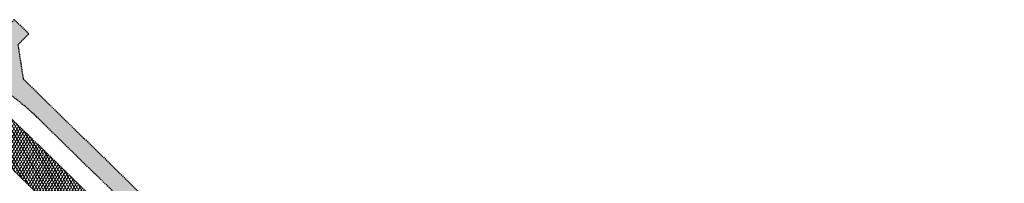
# Model space of a CAD drawing. Header units: metres. Extents: x 101723 to 104407, y 400975 to 405689.
# Tile 24 of 48: x 103787 to 103981, y 402929 to 402961. Entities that reach past the tile are written whole.
import ezdxf

# ---------------------------------------------------------------- set-up
doc = ezdxf.new("R2010")
doc.units = ezdxf.units.M
doc.linetypes.add('HIDDEN', pattern=[0.375, 0.25, -0.125])
doc.layers.add('_hulplijn voor arcering', color=1, linetype='HIDDEN', plot=False)
doc.layers.add('B-WE-VH-OPENVERHARDING_BETONSTRAATSTEEN_INRIT-V', color=7, linetype='Continuous', lineweight=18, true_color=0xd7c1cc)
doc.layers.add('N-WE-VH-GESLOTENVERHARDING_ASFALT-V', color=253, linetype='Continuous', lineweight=18)

msp = doc.modelspace()

# ---------------------------------------------------------------- hatches: boundary and pattern name
at = {"layer": 'B-WE-VH-OPENVERHARDING_BETONSTRAATSTEEN_INRIT-V'}
h = msp.add_hatch(color=256, dxfattribs=at)
h.dxf.hatch_style = 1
edge = h.paths.add_edge_path()
edge.add_line((103785.983, 402961.076), (103788.8457988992, 402958.2823675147))
edge.add_line((103788.8457988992, 402958.2823675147), (103786.707889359, 402956.0915263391))
edge.add_line((103786.707889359, 402956.0915263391), (103787.7488577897, 402949.387383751))
edge.add_line((103787.7488577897, 402949.387383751), (103815.6955796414, 402921.9827437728))
edge.add_line((103815.6955796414, 402921.9827437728), (103819.2353685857, 402918.4511874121))
edge.add_line((103819.2353685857, 402918.4511874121), (103822.3036684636, 402915.1214483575))
edge.add_arc((103748.2052719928, 402850.0920655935), 98.58698180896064, 33.86428979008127, 41.27046357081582, ccw=False)
edge.add_line((103830.0679330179, 402905.0274613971), (103843.2025976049, 402885.1352498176))
edge.add_line((103843.2025976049, 402885.1352498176), (103830.8745268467, 402897.1654692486))
edge.add_arc((103744.3865054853, 402846.9676390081), 99.99999999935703, 30.13096997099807, 45.57866019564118)
edge.add_line((103814.3794452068, 402918.3888430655), (103790.7726433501, 402941.523561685))
edge.add_arc((103755.7761734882, 402905.8129596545), 50.00000000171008, 45.57866019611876, 56.04370242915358)
edge.add_line((103783.704193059, 402947.2861524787), (103781.6598023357, 402945.1911455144))
edge.add_line((103781.6598023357, 402945.1911455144), (103768.841531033, 402957.6930756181))
edge.add_arc((103755.7761734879, 402905.8129596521), 53.50000000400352, 64.20208641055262, 75.86471266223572, ccw=False)
edge.add_line((103779.0592833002, 402953.9808618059), (103785.983, 402961.076))
at = {"layer": 'N-WE-VH-GESLOTENVERHARDING_ASFALT-V'}
h = msp.add_hatch(dxfattribs=at)
h.set_pattern_fill('AVH-ASFALT-SO', color=256, scale=0.5, pattern_type=2)
h.set_pattern_definition([(59.99999999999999, (0, 0), (-0.4330127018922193, 0.2500000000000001), []), (120, (0, 0), (-0.4330127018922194, -0.2499999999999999), [])])
edge = h.paths.add_edge_path()
edge.add_line((104199.6381269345, 402630.2972568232), (104200.4107659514, 402634.1477486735))
edge.add_arc((104298.7798370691, 403124.3757831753), 499.9999999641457, 253.40544302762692, 258.653721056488, ccw=False)
edge.add_arc((104583.3775733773, 404079.3712694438), 1496.500000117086, 251.9705608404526, 253.4054430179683, ccw=False)
edge.add_arc((104502.4760494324, 403830.8220098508), 1235.115626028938, 251.8546855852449, 251.9706385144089, ccw=False)
edge.add_arc((104359.9926061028, 403396.0580613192), 777.5992628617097, 251.7092306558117, 251.8546855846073, ccw=False)
edge.add_arc((104324.3330444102, 403288.1752089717), 663.9756994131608, 251.503882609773, 251.7092306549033, ccw=False)
edge.add_arc((104273.8629957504, 403137.3021470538), 504.8848240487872, 251.2698244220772, 251.5038822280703, ccw=False)
edge.add_arc((104256.9673455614, 403087.4760656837), 452.2720748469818, 250.97449232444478, 251.2699682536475, ccw=False)
edge.add_arc((104230.8569577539, 403011.7602074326), 372.1806050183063, 250.64973586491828, 250.9747276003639, ccw=False)
edge.add_arc((104220.9591810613, 402983.5782004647), 342.3110302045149, 250.2632381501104, 250.6498644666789, ccw=False)
edge.add_arc((104204.7124947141, 402938.2945360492), 294.201103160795, 249.84826369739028, 250.2632381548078, ccw=False)
edge.add_arc((104198.1085204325, 402920.2986956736), 275.0317853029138, 249.3733965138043, 249.84826369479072, ccw=False)
edge.add_arc((104186.8124583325, 402890.2883237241), 242.9658619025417, 248.8713716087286, 249.3733963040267, ccw=False)
edge.add_arc((104184.4814603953, 402884.2572526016), 236.4999999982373, 229.3167791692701, 248.87144808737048, ccw=False)
edge.add_arc((104189.4479485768, 402890.0351656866), 244.1190737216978, 228.7246416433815, 229.3168428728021, ccw=False)
edge.add_arc((104215.5450817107, 402919.7666877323), 283.6794549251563, 228.1729046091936, 228.7246416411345, ccw=False)
edge.add_arc((104231.8896859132, 402938.0297437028), 308.188336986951, 227.7060500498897, 228.1729046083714, ccw=False)
edge.add_arc((104275.9362590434, 402986.4465678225), 373.6428208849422, 227.2801272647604, 227.7060503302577, ccw=False)
edge.add_arc((104305.010385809, 403017.9336404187), 416.5000324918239, 226.9421064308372, 227.2802823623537, ccw=False)
edge.add_arc((104392.7908009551, 403111.8761314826), 545.071385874, 226.6433853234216, 226.9421070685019, ccw=False)
edge.add_arc((104455.5580499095, 403178.3551778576), 636.4999981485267, 226.4328106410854, 226.6436191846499, ccw=False)
edge.add_arc((104703.6717359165, 403439.1991558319), 996.4999731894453, 226.2630453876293, 226.432810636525, ccw=False)
edge.add_arc((104841.9414398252, 403583.7034239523), 1196.499959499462, 226.1781627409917, 226.2630453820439, ccw=False)
edge.add_arc((107334.6460506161, 406181.0894002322), 4796.498596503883, 226.1357214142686, 226.1781627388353, ccw=False)
edge.add_line((104010.9005419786, 402722.8941223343), (103929.1088875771, 402801.5058322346))
edge.add_arc((107391.4458634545, 406403.8987799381), 4996.500003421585, 225.852292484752, 226.1357214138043, ccw=False)
edge.add_line((103911.3311205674, 402818.6772162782), (103911.3311207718, 402818.677201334))
edge.add_line((103911.3311207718, 402818.677201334), (103911.3248010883, 402818.683350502))
edge.add_arc((107391.4458481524, 406403.8987642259), 4996.499981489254, 225.7147874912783, 225.852191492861, ccw=False)
edge.add_line((103902.7369242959, 402827.039512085), (103902.7306046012, 402827.0456612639))
edge.add_line((103902.7306046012, 402827.0456612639), (103902.7306195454, 402827.0456614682))
edge.add_arc((107391.4428964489, 406403.8957389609), 4996.495754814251, 225.7005735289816, 225.7146865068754, ccw=False)
edge.add_line((103901.8496830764, 402827.9051023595), (103768.8448532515, 402957.6964800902))
edge.add_line((103768.8448532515, 402957.6964800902), (103763.9559964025, 402952.6865820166))
edge.add_line((103763.9559964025, 402952.6865820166), (103896.9608260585, 402822.8952044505))
edge.add_arc((107391.4458633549, 406403.8987798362), 5003.500003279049, 225.7005735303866, 226.1357214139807)
edge.add_line((103924.2582203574, 402796.4589492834), (104006.0498748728, 402717.8472392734))
edge.add_arc((107334.6457252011, 406181.0890614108), 4803.498126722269, 226.1357214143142, 226.1781627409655)
edge.add_arc((104841.9414520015, 403583.703436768), 1203.499977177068, 226.178162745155, 226.2630453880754)
edge.add_arc((104703.6716998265, 403439.1991180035), 1003.499920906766, 226.2630453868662, 226.4328106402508)
edge.add_arc((104455.5580549, 403178.3551831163), 643.5000053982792, 226.432810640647, 226.6450172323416)
edge.add_arc((104392.7907988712, 403111.8761263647), 552.0713806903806, 226.6450176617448, 226.9430233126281)
edge.add_arc((104305.0103783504, 403017.9336331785), 423.5000221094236, 226.9433011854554, 227.2823015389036)
edge.add_arc((104275.9362590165, 402986.4465651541), 380.6428188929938, 227.282376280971, 227.7060500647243)
edge.add_arc((104231.8896903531, 402938.0297486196), 315.1883436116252, 227.7060500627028, 228.1729046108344)
edge.add_arc((104215.545077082, 402919.7666824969), 290.6794479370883, 228.1729046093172, 228.7246416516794)
edge.add_arc((104189.4479448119, 402890.0351680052), 251.1190729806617, 228.7246426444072, 229.3250019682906)
edge.add_arc((104184.481460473, 402884.2572525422), 243.4999999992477, 229.3251943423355, 248.8631418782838)
edge.add_arc((104186.812456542, 402890.2883215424), 249.9658592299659, 248.8632826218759, 249.3733965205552)
edge.add_arc((104198.1085226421, 402920.2987016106), 282.0317916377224, 249.3733965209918, 249.8482637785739)
edge.add_arc((104204.7124956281, 402938.2945385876), 301.2011058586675, 249.8482637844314, 250.263238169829)
edge.add_arc((104220.95918662, 402983.578206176), 349.3110374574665, 250.2632376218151, 250.6459616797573)
edge.add_arc((104230.8569546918, 403011.7602043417), 379.1806010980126, 250.6461436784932, 250.9734001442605)
edge.add_arc((104256.9673488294, 403087.4760749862), 459.2720847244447, 250.9733997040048, 251.2670078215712)
edge.add_arc((104273.8629902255, 403137.302141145), 511.8848166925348, 251.2671706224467, 251.5038826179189)
edge.add_arc((104324.3330442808, 403288.1752025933), 670.9756933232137, 251.503882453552, 251.7085495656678)
edge.add_arc((104359.9926202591, 403396.0580687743), 784.599274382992, 251.7086475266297, 251.8538840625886)
edge.add_arc((104502.476025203, 403830.8219243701), 1242.115537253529, 251.8541796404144, 251.969730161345)
edge.add_arc((104583.3775731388, 404079.3712695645), 1503.500000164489, 251.9698109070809, 253.9777527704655)
edge.add_arc((104031.2943090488, 402156.8458157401), 496.7249999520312, 71.04411973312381, 73.97775277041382, ccw=False)
edge.add_arc((104355.0704345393, 403099.5174175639), 500.0000014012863, 251.0441197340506, 251.6851923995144)
edge.add_line((104197.9515259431, 402624.8452675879), (104199.117714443, 402628.3684412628))
edge.add_arc((104199.4233118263, 402629.3206020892), 1.00000000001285, 77.59531966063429, 252.2058924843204, ccw=False)

# ---------------------------------------------------------------- linework, layer by layer
at = {"layer": '_hulplijn voor arcering'}
msp.add_lwpolyline([(103785.983, 402961.076), (103788.8457988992, 402958.2823675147), (103786.707889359, 402956.0915263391), (103787.7488577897, 402949.387383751), (103815.6955796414, 402921.9827437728), (103819.2353685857, 402918.4511874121), (103822.3036684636, 402915.1214483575, -0.03232678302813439), (103830.0679330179, 402905.0274613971), (103843.2025976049, 402885.1352498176), (103830.8745268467, 402897.1654692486, 0.0675055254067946), (103814.3794452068, 402918.3888430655), (103790.7726433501, 402941.523561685, 0.04569412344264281), (103783.704193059, 402947.2861524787), (103781.6598023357, 402945.1911455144), (103768.841531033, 402957.6930756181, -0.05093177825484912), (103779.0592833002, 402953.9808618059)], format="xyb", close=True, dxfattribs=at)
msp.add_lwpolyline([(104010.9005420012, 402722.8941223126), (103929.1088875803, 402801.5058322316, -0.00123669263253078), (103929.1088875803, 402801.5058322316, -0.00123669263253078), (103911.3311205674, 402818.6772162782), (103911.3311207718, 402818.677201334), (103911.3248010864, 402818.6833505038, -0.0005995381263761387), (103902.7369243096, 402827.0395120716), (103902.7306046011, 402827.0456612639), (103902.7306195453, 402827.0456614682, -6.157944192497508e-05), (103901.8496829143, 402827.9051025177), (103768.8448532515, 402957.6964800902), (103763.9559964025, 402952.6865820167), (103896.9608261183, 402822.8952043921, 0.001898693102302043), (103924.2582203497, 402796.4589492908), (104006.0498747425, 402717.8472393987, 0.0001851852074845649)], format="xyb", dxfattribs=at)

doc.saveas('drawing.dxf')
